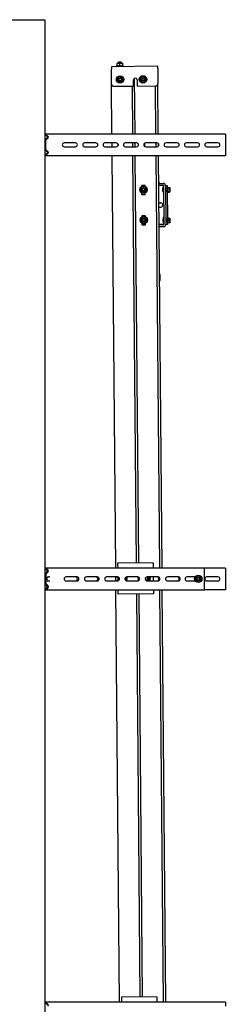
# Model space of a CAD drawing. Header units: centimetres. Extents: x 0 to 55409, y -2708 to 14680.
# Tile 87 of 215: x 36097 to 36144, y 6259 to 6486. Entities that reach past the tile are written whole.
import ezdxf

# ---------------------------------------------------------------- set-up
doc = ezdxf.new("R2010")
doc.units = ezdxf.units.CM
doc.header["$LTSCALE"] = 0.01
doc.layers.add('A_Ściany istniejące', color=9, linetype='Continuous')
doc.styles.add('SEACAD_Solid_Edge_ISO', font='seiso.ttf')
doc.dimstyles.new('ISO_(mm)', dxfattribs={"dimtxt": 140, "dimasz": 140, "dimexe": 70, "dimexo": 0, "dimgap": 35, "dimtad": 1, "dimtxsty": 'SEACAD_Solid_Edge_ISO', "dimblk1": '_SE_FILLED', "dimblk2": '_SE_FILLED', "dimsah": 1, "dimcen": 70, "dimadec": 0, "dimazin": 0, "dimtfac": 0.5, "dimtmove": 0, "dimatfit": 3, "dimfxl": 1, "dimarcsym": 0})

# ---------------------------------------------------------------- blocks, each defined once
blk = doc.blocks.new('_SE_FILLED')
at = {"color": 0}
blk.add_line((0, 0), (-1, 0), dxfattribs=at)
blk.add_solid([(0, 0), (-1, -0.1665), (-1, 0.1665), (0, 0)], dxfattribs=at)
blk = doc.blocks.new('*D181')
at = {"color": 0, "linetype": 'Continuous', "lineweight": -2}
for p, q in [((0.3, 3740), (0.3, 4273.4)), ((3850.3, 3840), (3850.3, 4273.4)), ((140.3, 4203.4), (3710.3, 4203.4))]:
    blk.add_line(p, q, dxfattribs=at)
at = {"color": 0, "lineweight": -2, "xscale": 140, "yscale": 140, "zscale": 140, "rotation": 180}
blk.add_blockref('_SE_FILLED', (0.3, 4203.4), dxfattribs=at)
at = {"color": 0, "lineweight": -2, "xscale": 140, "yscale": 140, "zscale": 140}
blk.add_blockref('_SE_FILLED', (3850.3, 4203.4), dxfattribs=at)
at = {"color": 0, "lineweight": -3, "insert": (1925.3, 4308.4), "char_height": 140, "attachment_point": 5, "style": 'SEACAD_Solid_Edge_ISO'}
blk.add_mtext('\\A1;3850', dxfattribs=at)
blk = doc.blocks.new('A$7E8719B1A182C3')
at = {"color": 7, "linetype": 'Continuous', "lineweight": -3}
for p, q in [((3850.3, 3940), (3850.3, 3740)), ((3850.3, 3740), (0.3, 3740)), ((1578.896, 3733.669), (1583.996, 3739.537)), ((1585.128, 3738.553), (1580.028, 3732.685)), ((1583.996, 3739.537), (1585.128, 3738.553)), ((1585.128, 3728.5), (1585.128, 3738.553)), ((1585.128, 3323), (1585.128, 3728.5)), ((2536.84, 3739.179), (2535.423, 3737.762)), ((2535.423, 3737.762), (2535.423, 3728.412)), ((2535.423, 3737.762), (2539.066, 3733.68)), ((2535.423, 3728.412), (2535.423, 3426.65)), ((2535.968, 3738.553), (2537.1, 3739.537)), ((2535.968, 3738.307), (2535.968, 3738.553)), ((2536.082, 3738.421), (2535.968, 3738.553)), ((2540.558, 3735.012), (2536.84, 3739.179)), ((2537.1, 3739.537), (2541.655, 3734.297)), ((2546.812, 3737.839), (2544.289, 3735.012)), ((2549.638, 3737.17), (2545.016, 3732.547)), ((2545.781, 3733.68), (2548.304, 3736.508)), ((2549.513, 3739.166), (2549.556, 3739.209)), ((2572.05, 3739.176), (2549.796, 3739.176)), ((2549.796, 3737.176), (2572.05, 3737.176)), ((2556.423, 3734.616), (2556.423, 3730.837)), ((2556.423, 3730.837), (2556.555, 3728.216)), ((2565.292, 3728.216), (2565.423, 3730.837)), ((2565.423, 3734.616), (2565.423, 3730.837)), ((2576.831, 3732.547), (2572.208, 3737.17)), ((2572.29, 3739.209), (2572.333, 3739.166)), ((2573.542, 3736.508), (2576.066, 3733.68)), ((2577.558, 3735.012), (2575.035, 3737.839)), ((2580.192, 3734.297), (2584.746, 3739.537)), ((2585.007, 3739.179), (2581.289, 3735.012)), ((2582.781, 3733.68), (2586.423, 3737.762)), ((2584.746, 3739.537), (2585.878, 3738.553)), ((2586.423, 3737.762), (2585.007, 3739.179)), ((2585.878, 3738.553), (2585.764, 3738.421)), ((2585.878, 3738.307), (2585.878, 3738.553)), ((2586.423, 3737.762), (2586.423, 3728.412)), ((2586.423, 3728.412), (2586.423, 3426.65)), ((3536.718, 3738.553), (3537.85, 3739.537)), ((3536.718, 3728.5), (3536.718, 3738.553)), ((3541.819, 3732.685), (3536.718, 3738.553)), ((3536.718, 3323), (3536.718, 3728.5)), ((3537.85, 3739.537), (3542.951, 3733.669)), ((3544.705, 3733.608), (3550.306, 3739.209)), ((3551.367, 3738.149), (3545.766, 3732.547)), ((3571.131, 3738.5), (3552.215, 3738.5)), ((3577.581, 3732.547), (3571.98, 3738.149)), ((3573.04, 3739.209), (3578.641, 3733.608)), ((3580.396, 3733.669), (3585.496, 3739.537)), ((3586.628, 3738.553), (3581.528, 3732.685)), ((3585.496, 3739.537), (3586.628, 3738.553)), ((3586.628, 3728.5), (3586.628, 3738.553)), ((3586.628, 3323), (3586.628, 3728.5)), ((2556.423, 3690.863), (2556.423, 3665.505)), ((2565.423, 3665.505), (2565.423, 3690.863)), ((3557.173, 3695), (3557.173, 3669)), ((3566.173, 3669), (3566.173, 3695)), ((2556.423, 3644.048), (2556.423, 3618.69)), ((2565.423, 3618.69), (2565.423, 3644.048)), ((3557.173, 3648), (3557.173, 3622)), ((3566.173, 3622), (3566.173, 3648)), ((2556.423, 3597.233), (2556.423, 3571.875)), ((2565.423, 3571.875), (2565.423, 3597.233)), ((3557.173, 3601), (3557.173, 3575)), ((3566.173, 3575), (3566.173, 3601)), ((1585.128, 3567.411), (2535.423, 3575.704)), ((2525.885, 3571.121), (2525.472, 3571.117)), ((2526.188, 3489.12), (2525.472, 3571.117)), ((2528.863, 3571.147), (2525.885, 3571.121)), ((2531.054, 3571.166), (2528.863, 3571.147)), ((2534.032, 3571.192), (2531.054, 3571.166)), ((2534.153, 3571.193), (2534.032, 3571.192)), ((2535.146, 3571.201), (2534.153, 3571.193)), ((2535.423, 3571.204), (2535.146, 3571.201)), ((2556.423, 3575.887), (2565.423, 3575.966)), ((2563.689, 3571.451), (2558.219, 3571.403)), ((2586.423, 3576.149), (3536.718, 3584.442)), ((2587.374, 3571.657), (2586.423, 3571.649)), ((2588.367, 3571.666), (2587.374, 3571.657)), ((2588.488, 3571.667), (2588.367, 3571.666)), ((2591.466, 3571.693), (2588.488, 3571.667)), ((2593.657, 3571.712), (2591.466, 3571.693)), ((2596.635, 3571.738), (2593.657, 3571.712)), ((2597.048, 3571.742), (2596.635, 3571.738)), ((2597.763, 3489.745), (2597.048, 3571.742)), ((3557.173, 3584.621), (3566.173, 3584.699)), ((3563.474, 3570.876), (3559.944, 3570.845)), ((3586.628, 3584.878), (3701.875, 3585.883)), ((3696.919, 3580.84), (3697.31, 3536.042)), ((3701.875, 3585.883), (3735.873, 3586.18)), ((3708.948, 3571.774), (3705.715, 3569.869)), ((3705.715, 3569.869), (3705.747, 3566.117)), ((3705.747, 3566.117), (3705.78, 3562.364)), ((3712.182, 3573.679), (3708.948, 3571.774)), ((3715.448, 3571.831), (3712.182, 3573.679)), ((3718.714, 3569.983), (3715.448, 3571.831)), ((3718.747, 3566.23), (3718.714, 3569.983)), ((3718.78, 3562.477), (3718.747, 3566.23)), ((3741.873, 3586.233), (3735.873, 3586.18)), ((3742.807, 3479.237), (3741.873, 3586.233)), ((3743.177, 3574.343), (3743.315, 3558.544)), ((3743.998, 3572.951), (3743.177, 3574.343)), ((3743.417, 3572.946), (3749.408, 3572.998)), ((3743.474, 3566.446), (3749.465, 3566.498)), ((3749.989, 3573.003), (3749.408, 3572.998)), ((3749.408, 3572.998), (3750.017, 3569.753)), ((3749.465, 3566.498), (3750.074, 3563.253)), ((3749.989, 3573.003), (3750.017, 3569.753)), ((3751.511, 3570.516), (3750.011, 3570.503)), ((3752.282, 3569.758), (3750.017, 3569.738)), ((3750.017, 3569.753), (3750.074, 3563.253)), ((3751.511, 3570.516), (3751.581, 3562.516)), ((3752.519, 3569.525), (3751.511, 3570.516)), ((3752.572, 3563.525), (3752.519, 3569.525)), ((1586.662, 3562.924), (1585.128, 3562.911)), ((1587.655, 3562.933), (1586.662, 3562.924)), ((1587.776, 3562.934), (1587.655, 3562.933)), ((1590.754, 3562.96), (1587.776, 3562.934)), ((1592.945, 3562.979), (1590.754, 3562.96)), ((1595.923, 3563.005), (1592.945, 3562.979)), ((1596.336, 3563.009), (1595.923, 3563.005)), ((1597.052, 3481.012), (1596.336, 3563.009)), ((2556.423, 3550.418), (2556.423, 3525.06)), ((2557.184, 3553.148), (2558.373, 3552.475)), ((2558.373, 3552.475), (2561.639, 3550.627)), ((2561.639, 3550.627), (2564.873, 3552.532)), ((2565.423, 3525.06), (2565.423, 3550.418)), ((3557.173, 3554), (3557.173, 3528)), ((3566.173, 3528), (3566.173, 3554)), ((3705.78, 3562.364), (3709.046, 3560.516)), ((3709.046, 3560.516), (3712.313, 3558.668)), ((3712.313, 3558.668), (3715.546, 3560.573)), ((3715.546, 3560.573), (3718.78, 3562.477)), ((3743.315, 3558.544), (3744.111, 3559.951)), ((3743.53, 3559.946), (3749.522, 3559.998)), ((3749.522, 3559.998), (3750.102, 3560.003)), ((3752.339, 3563.288), (3750.074, 3563.268)), ((3750.074, 3563.253), (3750.102, 3560.003)), ((3750.081, 3562.503), (3751.581, 3562.516)), ((3751.581, 3562.516), (3752.572, 3563.525)), ((2525.846, 3528.261), (1596.71, 3520.152)), ((1596.764, 3514.01), (2525.9, 3522.119)), ((3536.718, 3537.082), (2597.422, 3528.885)), ((2597.475, 3522.743), (3536.718, 3530.94)), ((3388.512, 3518.951), (3385.262, 3517.074)), ((3391.762, 3517.074), (3388.512, 3518.951)), ((3458.51, 3519.561), (3455.26, 3517.685)), ((3461.76, 3517.685), (3458.51, 3519.561)), ((3566.173, 3537.339), (3557.173, 3537.261)), ((3557.173, 3531.119), (3566.173, 3531.197)), ((3697.288, 3538.484), (3586.628, 3537.518)), ((3586.628, 3531.376), (3715.264, 3532.498)), ((3697.4, 3525.642), (3697.765, 3483.844)), ((3698.318, 3535.051), (3711.318, 3535.164)), ((3711.391, 3526.764), (3698.392, 3526.651)), ((3712.645, 3520.681), (3709.412, 3518.776)), ((3715.912, 3518.833), (3712.645, 3520.681)), ((2556.423, 3503.603), (2556.423, 3478.245)), ((2556.704, 3500.186), (2558.84, 3498.977)), ((2558.84, 3498.977), (2562.106, 3497.129)), ((2562.106, 3497.129), (2565.339, 3499.034)), ((2565.423, 3478.245), (2565.423, 3503.603)), ((3376.983, 3514.747), (3377.039, 3508.345)), ((3377.547, 3507.483), (3377.476, 3515.617)), ((3381.203, 3515.784), (3377.974, 3515.755)), ((3378.048, 3507.354), (3381.048, 3507.38)), ((3385.262, 3517.074), (3382.012, 3515.198)), ((3382.012, 3515.198), (3382.012, 3511.445)), ((3382.012, 3511.445), (3382.012, 3507.692)), ((3382.012, 3507.692), (3385.262, 3505.816)), ((3385.262, 3505.816), (3388.512, 3503.939)), ((3388.512, 3503.939), (3391.762, 3505.816)), ((3395.012, 3515.198), (3391.762, 3517.074)), ((3391.762, 3505.816), (3395.012, 3507.692)), ((3395.012, 3511.445), (3395.012, 3515.198)), ((3395.012, 3507.692), (3395.012, 3511.445)), ((3396.974, 3515.921), (3395.745, 3515.91)), ((3396.047, 3507.511), (3397.047, 3507.519)), ((3398.038, 3508.528), (3397.982, 3514.93)), ((3446.98, 3515.358), (3447.036, 3508.956)), ((3451.2, 3516.394), (3447.972, 3516.366)), ((3448.045, 3507.964), (3451.045, 3507.991)), ((3455.26, 3517.685), (3452.01, 3515.809)), ((3452.01, 3515.809), (3452.01, 3512.056)), ((3452.01, 3512.056), (3452.01, 3508.303)), ((3452.01, 3508.303), (3455.26, 3506.427)), ((3455.26, 3506.427), (3458.51, 3504.55)), ((3458.51, 3504.55), (3461.76, 3506.427)), ((3465.01, 3515.809), (3461.76, 3517.685)), ((3461.76, 3506.427), (3465.01, 3508.303)), ((3465.01, 3512.056), (3465.01, 3515.809)), ((3465.01, 3508.303), (3465.01, 3512.056)), ((3466.971, 3516.532), (3465.742, 3516.521)), ((3466.044, 3508.121), (3467.044, 3508.13)), ((3467.543, 3508.269), (3467.472, 3516.402)), ((3468.036, 3509.139), (3467.98, 3515.541)), ((3557.173, 3507), (3557.173, 3481)), ((3557.604, 3508.92), (3565.709, 3508.991)), ((3566.173, 3481), (3566.173, 3507)), ((3709.412, 3518.776), (3706.178, 3516.871)), ((3706.178, 3516.871), (3706.211, 3513.119)), ((3706.211, 3513.119), (3706.244, 3509.366)), ((3706.244, 3509.366), (3709.51, 3507.518)), ((3709.51, 3507.518), (3712.776, 3505.67)), ((3712.776, 3505.67), (3716.01, 3507.575)), ((3719.178, 3516.985), (3715.912, 3518.833)), ((3716.01, 3507.575), (3719.243, 3509.479)), ((3719.211, 3513.232), (3719.178, 3516.985)), ((3719.243, 3509.479), (3719.211, 3513.232)), ((1587.378, 3480.927), (1585.128, 3480.908)), ((2535.423, 3474.842), (1585.128, 3466.549)), ((1588.37, 3480.936), (1587.378, 3480.927)), ((1588.492, 3480.937), (1588.37, 3480.936)), ((1591.469, 3480.963), (1588.492, 3480.937)), ((1593.661, 3480.982), (1591.469, 3480.963)), ((1596.638, 3481.008), (1593.661, 3480.982)), ((1597.052, 3481.012), (1596.638, 3481.008)), ((2526.601, 3489.124), (2526.188, 3489.12)), ((2529.578, 3489.15), (2526.601, 3489.124)), ((2531.77, 3489.169), (2529.578, 3489.15)), ((2534.748, 3489.195), (2531.77, 3489.169)), ((2534.869, 3489.196), (2534.748, 3489.195)), ((2535.423, 3489.201), (2534.869, 3489.196)), ((2565.423, 3489.463), (2556.423, 3489.384)), ((2588.09, 3489.66), (2586.423, 3489.646)), ((3536.718, 3483.58), (2586.423, 3475.287)), ((2586.423, 3469.145), (3536.718, 3477.438)), ((2589.082, 3489.669), (2588.09, 3489.66)), ((2589.204, 3489.67), (2589.082, 3489.669)), ((2592.181, 3489.696), (2589.204, 3489.67)), ((2594.373, 3489.715), (2592.181, 3489.696)), ((2597.35, 3489.741), (2594.373, 3489.715)), ((2597.763, 3489.745), (2597.35, 3489.741)), ((3262.841, 3473.248), (3262.825, 3475.048)), ((3372.911, 3465.708), (3372.821, 3476.008)), ((3376.911, 3465.743), (3376.821, 3476.043)), ((3377.919, 3464.752), (3377.821, 3476.051)), ((3417.819, 3476.4), (3417.857, 3472.101)), ((3427.819, 3476.488), (3427.856, 3472.188)), ((3467.916, 3465.537), (3467.817, 3476.837)), ((3468.817, 3476.846), (3468.907, 3466.546)), ((3472.817, 3476.88), (3472.907, 3466.581)), ((3476.698, 3476.593), (3473.442, 3476.564)), ((3476.644, 3476.638), (3473.495, 3476.611)), ((3566.173, 3483.837), (3557.173, 3483.759)), ((3558.691, 3477.63), (3564.714, 3477.682)), ((3697.755, 3484.986), (3586.628, 3484.016)), ((3586.628, 3477.874), (3702.808, 3478.888)), ((3736.807, 3479.184), (3702.808, 3478.888)), ((3736.807, 3479.184), (3742.807, 3479.237)), ((1585.128, 3460.407), (2535.423, 3468.7)), ((2556.423, 3456.788), (2556.423, 3431.43)), ((2565.423, 3431.43), (2565.423, 3456.788)), ((3250.841, 3473.143), (3262.841, 3473.248)), ((3467.916, 3465.537), (3377.919, 3464.752)), ((3467.951, 3461.537), (3377.954, 3460.752)), ((3377.989, 3456.752), (3377.954, 3460.752)), ((3381.889, 3456.786), (3377.989, 3456.752)), ((3394.912, 3465.7), (3380.912, 3465.578)), ((3380.912, 3465.578), (3380.919, 3464.778)), ((3394.089, 3456.893), (3381.889, 3456.786)), ((3394.098, 3455.793), (3381.899, 3455.686)), ((3381.899, 3455.686), (3383.004, 3455.061)), ((3383, 3455.507), (3383.038, 3451.243)), ((3383.038, 3451.243), (3383.041, 3450.796)), ((3385.541, 3450.818), (3383.041, 3450.796)), ((3384.954, 3460.813), (3384.989, 3456.813)), ((3388.037, 3451.286), (3385.541, 3450.818)), ((3390.541, 3450.861), (3385.541, 3450.818)), ((3385.604, 3456.819), (3385.569, 3460.818)), ((3388, 3455.551), (3388.037, 3451.286)), ((3390.374, 3456.86), (3390.339, 3460.86)), ((3393.037, 3451.33), (3390.541, 3450.861)), ((3393.041, 3450.883), (3390.541, 3450.861)), ((3390.989, 3456.866), (3390.954, 3460.865)), ((3393, 3455.595), (3393.037, 3451.33)), ((3393.004, 3455.148), (3394.098, 3455.793)), ((3393.041, 3450.883), (3393.037, 3451.33)), ((3451.886, 3457.397), (3394.089, 3456.893)), ((3394.919, 3464.9), (3394.912, 3465.7)), ((3464.909, 3466.311), (3450.91, 3466.189)), ((3450.91, 3466.189), (3450.917, 3465.389)), ((3464.086, 3457.504), (3451.886, 3457.397)), ((3464.096, 3456.404), (3451.896, 3456.297)), ((3451.896, 3456.297), (3452.239, 3456.103)), ((3452.239, 3456.112), (3452.276, 3451.847)), ((3457.685, 3451.447), (3453.543, 3451.411)), ((3454.765, 3456.134), (3454.802, 3451.869)), ((3454.951, 3461.424), (3454.986, 3457.424)), ((3455.601, 3457.429), (3455.566, 3461.429)), ((3460.561, 3451.919), (3457.685, 3451.447)), ((3462.181, 3451.487), (3457.685, 3451.447)), ((3460.371, 3457.471), (3460.336, 3461.471)), ((3460.523, 3456.184), (3460.561, 3451.919)), ((3460.986, 3457.476), (3460.951, 3461.476)), ((3463.794, 3451.947), (3462.181, 3451.487)), ((3463.756, 3456.204), (3464.096, 3456.404)), ((3463.756, 3456.212), (3463.794, 3451.947)), ((3467.986, 3457.538), (3464.086, 3457.504)), ((3464.916, 3465.511), (3464.909, 3466.311)), ((3467.951, 3461.537), (3467.986, 3457.538)), ((3557.173, 3460), (3557.173, 3434)), ((3566.173, 3434), (3566.173, 3460)), ((2535.423, 3426.65), (2535.423, 3424)), ((2535.423, 3424), (2535.423, 3371)), ((2556.423, 3411.5), (2556.423, 3392.711)), ((2565.423, 3392.711), (2565.423, 3411.5)), ((2586.423, 3426.65), (2586.423, 3424)), ((2586.423, 3424), (2586.423, 3371)), ((3557.173, 3413), (3557.173, 3387)), ((3566.173, 3387), (3566.173, 3413)), ((2557.673, 3391.129), (2554.423, 3389.253)), ((2554.423, 3389.253), (2554.423, 3385.5)), ((2554.423, 3385.5), (2554.423, 3381.747)), ((2560.923, 3393.006), (2557.673, 3391.129)), ((2564.173, 3391.129), (2560.923, 3393.006)), ((2567.423, 3389.253), (2564.173, 3391.129)), ((2567.423, 3385.5), (2567.423, 3389.253)), ((2567.423, 3381.747), (2567.423, 3385.5)), ((2535.423, 3371), (2539.066, 3371)), ((2535.968, 3323), (2535.968, 3371)), ((2539.066, 3371), (2545.781, 3371)), ((2545.781, 3371), (2548.304, 3371)), ((2548.304, 3371), (2549.796, 3371)), ((2549.796, 3371), (2572.05, 3371)), ((2554.423, 3381.747), (2557.673, 3379.871)), ((2556.423, 3366), (2556.423, 3340)), ((2557.673, 3379.871), (2560.923, 3377.994)), ((2560.923, 3377.994), (2564.173, 3379.871)), ((2564.173, 3379.871), (2567.423, 3381.747)), ((2565.423, 3340), (2565.423, 3366)), ((2572.05, 3371), (2573.542, 3371)), ((2573.542, 3371), (2576.066, 3371)), ((2576.066, 3371), (2582.781, 3371)), ((2582.781, 3371), (2586.423, 3371)), ((2585.878, 3323), (2585.878, 3371)), ((3557.173, 3366), (3557.173, 3340)), ((3566.173, 3340), (3566.173, 3366)), ((1580.028, 3323), (1576.081, 3323)), ((1585.128, 3323), (1580.028, 3323)), ((2541.069, 3323), (2535.968, 3323)), ((2545.016, 3323), (2541.069, 3323)), ((2550.617, 3323), (2545.016, 3323)), ((2551.465, 3323), (2550.617, 3323)), ((2570.381, 3323), (2551.465, 3323)), ((2571.23, 3323), (2570.381, 3323)), ((2576.831, 3323), (2571.23, 3323)), ((2580.778, 3323), (2576.831, 3323)), ((2585.878, 3323), (2580.778, 3323)), ((3541.819, 3323), (3536.718, 3323)), ((3545.766, 3323), (3541.819, 3323)), ((3551.367, 3323), (3545.766, 3323)), ((3552.215, 3323), (3551.367, 3323)), ((3571.131, 3323), (3552.215, 3323)), ((3571.98, 3323), (3571.131, 3323)), ((3577.581, 3323), (3571.98, 3323)), ((3581.528, 3323), (3577.581, 3323)), ((3586.628, 3323), (3581.528, 3323))]:
    blk.add_line(p, q, dxfattribs=at)
for centre, radius in [((3712.247, 3566.173), 8.5), ((3712.247, 3566.173), 7.9), ((3712.247, 3566.173), 4.15), ((3712.247, 3566.173), 3), ((3388.512, 3511.445), 8.5), ((3388.512, 3511.445), 7.9), ((3458.51, 3512.056), 8.5), ((3458.51, 3512.056), 7.9), ((3712.711, 3513.175), 8.5), ((3712.711, 3513.175), 7.9), ((3388.512, 3511.445), 4.15), ((3388.512, 3511.445), 4), ((3388.512, 3511.445), 3), ((3458.51, 3512.056), 4.15), ((3458.51, 3512.056), 4), ((3458.51, 3512.056), 3), ((3712.711, 3513.175), 4.15), ((3712.711, 3513.175), 3), ((2560.923, 3385.5), 8.5), ((2560.923, 3385.5), 7.9), ((2560.923, 3385.5), 4.15), ((2560.923, 3385.5), 4), ((2560.923, 3385.5), 3)]:
    blk.add_circle(centre, radius, dxfattribs=at)
for centre, radius, start, end in [((1577.99, 3734.457), 2.7, 225, 319), ((2542.423, 3736.676), 4.5, 221.743678, 318.256322), ((2542.423, 3736.676), 2.5, 221.743678, 318.256322), ((2543.106, 3734.457), 2.7, 232.109925, 315), ((2549.796, 3735.176), 4, 90, 138.256322), ((2549.796, 3735.176), 2, 90, 138.256322), ((2551.465, 3737.3), 2.7, 90, 135), ((2570.381, 3737.3), 2.7, 45, 90), ((2572.05, 3735.176), 4, 41.743678, 90), ((2572.05, 3735.176), 2, 41.743678, 90), ((2579.423, 3736.676), 4.5, 221.743678, 318.256322), ((2578.74, 3734.457), 2.7, 225, 307.563779), ((2579.423, 3736.676), 2.5, 221.743678, 318.256322), ((3543.856, 3734.457), 2.7, 221, 315), ((3543.856, 3734.457), 1.2, 221, 315), ((3552.215, 3737.3), 2.7, 90, 135), ((3552.215, 3737.3), 1.2, 90, 135), ((3571.131, 3737.3), 2.7, 45, 90), ((3571.131, 3737.3), 1.2, 45, 90), ((3579.49, 3734.457), 2.7, 225, 319), ((3579.49, 3734.457), 1.2, 225, 319), ((3561.673, 3695), 4.5, 0, 180), ((2560.923, 3669), 4.5, 180, 0), ((3561.673, 3669), 4.5, 180, 0), ((3561.673, 3648), 4.5, 0, 180), ((2560.923, 3622), 4.5, 180, 0), ((3561.673, 3622), 4.5, 180, 0), ((3561.673, 3601), 4.5, 0, 180), ((2560.923, 3575), 4.5, 180, 0), ((3561.673, 3575), 4.5, 180, 0), ((3701.918, 3580.884), 5, 90.5, 180.5), ((3712.247, 3566.173), 6.5, 120.5, 180.5), ((3712.247, 3566.173), 6.5, 180.5, 240.5), ((3712.247, 3566.173), 6.5, 60.5, 120.5), ((3712.247, 3566.173), 6.5, 0.5, 60.5), ((3712.247, 3566.173), 6.5, 300.5, 0.5), ((3742.577, 3574.338), 0.6, 0.5, 180.5), ((3734.557, 3569.618), 9.464, 340.415751, 20.584249), ((3734.614, 3563.118), 9.464, 340.415751, 20.584249), ((3739.99, 3569.78), 10.027, 340.896594, 359.847248), ((2561.574, 3558.133), 8.5, 232.946725, 296.912996), ((2561.574, 3558.133), 7.9, 231.861348, 298.573476), ((2561.574, 3558.133), 6.5, 230.057031, 240.5), ((2561.574, 3558.133), 6.5, 240.5, 300.5), ((2561.574, 3558.133), 4.15, 239.270695, 291.34037), ((2561.574, 3558.133), 4, 241.205235, 289.410508), ((3561.673, 3554), 4.5, 0, 180), ((3712.247, 3566.173), 6.5, 240.5, 300.5), ((3742.715, 3558.539), 0.6, 180.5, 0.5), ((3740.047, 3563.28), 10.027, 340.896594, 359.847248), ((2560.923, 3528), 4.5, 180, 0), ((3561.673, 3528), 4.5, 180, 0), ((3698.309, 3536.05), 1, 180.5, 270.5), ((3698.4, 3525.651), 1, 90.5, 180.5), ((3712.711, 3513.175), 6.5, 60.5, 120.5), ((3711.354, 3530.964), 4.2, 270.5, 90.5), ((2562.04, 3504.635), 6.5, 210.210465, 240.5), ((2562.04, 3504.635), 7.9, 224.680684, 295.353631), ((2562.04, 3504.635), 8.5, 228.635593, 293.45182), ((2562.04, 3504.635), 4.15, 133.289637, 324.600732), ((2562.04, 3504.635), 4, 127.823631, 327.74731), ((2562.04, 3504.635), 3.235, 255, 195), ((2562.04, 3504.635), 6.5, 240.5, 300.5), ((2562.04, 3504.635), 3, 68.915927, 0), ((2562.04, 3504.635), 3, 0, 24.608693), ((3377.983, 3514.755), 1, 90.5, 180.5), ((3378.039, 3508.353), 1, 180.5, 270.5), ((3388.512, 3511.445), 6.5, 120, 180), ((3388.512, 3511.445), 6.5, 180, 240), ((3388.512, 3511.445), 6.5, 60, 120), ((3388.512, 3511.445), 6.5, 240, 300), ((3388.512, 3511.445), 3.235, 255, 195), ((3388.512, 3511.445), 6.5, 0, 60), ((3388.512, 3511.445), 6.5, 300, 0), ((3396.982, 3514.921), 1, 0.5, 90.5), ((3397.038, 3508.519), 1, 270.5, 0.5), ((3447.98, 3515.366), 1, 90.5, 180.5), ((3448.036, 3508.964), 1, 180.5, 270.5), ((3458.51, 3512.056), 6.5, 120, 180), ((3458.51, 3512.056), 6.5, 180, 240), ((3458.51, 3512.056), 6.5, 60, 120), ((3458.51, 3512.056), 6.5, 240, 300), ((3458.51, 3512.056), 3.235, 255, 195), ((3458.51, 3512.056), 6.5, 0, 60), ((3458.51, 3512.056), 6.5, 300, 0), ((3466.98, 3515.532), 1, 0.5, 90.5), ((3467.036, 3509.13), 1, 270.5, 0.5), ((3561.673, 3507), 4.5, 0, 180), ((3712.711, 3513.175), 6.5, 120.5, 180.5), ((3712.711, 3513.175), 6.5, 180.5, 240.5), ((3712.711, 3513.175), 6.5, 240.5, 300.5), ((3712.711, 3513.175), 6.5, 0.5, 60.5), ((3712.711, 3513.175), 6.5, 300.5, 0.5), ((2560.923, 3481), 4.5, 180, 0), ((3250.815, 3476.143), 3, 204.078178, 270.5), ((3475.062, 3477.457), 1.85, 188.243039, 208.85935), ((3475.062, 3477.457), 1.85, 332.14065, 352.756961), ((3561.673, 3481), 4.5, 180, 0), ((3702.765, 3483.887), 5, 180.5, 270.5), ((3377.911, 3465.752), 5, 180.5, 270.5), ((3377.911, 3465.752), 1, 180.5, 270.5), ((3388.03, 3452.078), 15.262, 90.5, 117.800838), ((3381.894, 3456.236), 0.55, 90.5, 270.5), ((3385.441, 3462.351), 7.266, 250.373749, 290.626251), ((3385.562, 3458.531), 7.713, 250.896594, 269.847248), ((3388.03, 3452.078), 15.262, 63.199162, 90.5), ((3390.441, 3462.394), 7.266, 250.373749, 290.626251), ((3390.562, 3458.575), 7.713, 250.896594, 269.847248), ((3394.093, 3456.343), 0.55, 270.5, 90.5), ((3422.857, 3472.144), 5, 180.5, 0.5), ((3458.028, 3452.689), 15.262, 90.5, 117.800838), ((3451.891, 3456.847), 0.55, 90.5, 270.5), ((3453.488, 3457.724), 2.039, 232.23485, 308.76515), ((3453.627, 3453.717), 2.307, 234.1475, 267.906685), ((3453.419, 3453.712), 2.304, 273.071177, 306.874638), ((3457.564, 3465.277), 9.562, 252.974494, 288.025506), ((3457.69, 3461.558), 10.11, 253.398743, 269.96987), ((3458.028, 3452.689), 15.262, 63.199162, 90.5), ((3462.116, 3458.929), 3.173, 239.876517, 301.123483), ((3462.232, 3454.93), 3.444, 240.963489, 269.149688), ((3464.091, 3456.954), 0.55, 270.5, 90.5), ((3467.907, 3466.537), 1, 270.5, 0.5), ((3467.907, 3466.537), 5, 270.5, 0.5), ((3561.673, 3460), 4.5, 0, 180), ((2560.923, 3434), 4.5, 180, 0), ((3561.673, 3434), 4.5, 180, 0), ((2560.923, 3411.5), 4.5, 0, 180), ((3561.673, 3413), 4.5, 0, 180), ((2560.923, 3385.5), 6.5, 120, 180), ((2560.923, 3385.5), 6.5, 180, 240), ((2560.923, 3385.5), 6.5, 60, 120), ((2560.923, 3385.5), 3.235, 255, 195), ((2560.923, 3385.5), 6.5, 0, 60), ((2560.923, 3385.5), 6.5, 300, 360), ((3561.673, 3387), 4.5, 180, 0), ((2560.923, 3366), 4.5, 0, 180), ((2560.923, 3385.5), 6.5, 240, 300), ((3561.673, 3366), 4.5, 0, 180), ((2560.923, 3340), 4.5, 180, 0), ((3561.673, 3340), 4.5, 180, 0)]:
    blk.add_arc(centre, radius, start, end, dxfattribs=at)
for centre, major_axis, ratio, start_param, end_param in [((2560.923, 3735.176), (-4.5, 0), 0.34723965, 5.46316757, 6.0409795), ((2560.923, 3743.159), (0, 9.355), 0.4810393, 2.39081406, 3.89237124), ((2560.923, 3690.863), (4.5, 0), 0.9753133, 0, 3.14159265), ((2560.923, 3665.947), (4.5, 0), 0.9753133, 3.14159265, 6.28318531), ((2560.923, 3665.505), (-4.5, 0), 0.9753133, 0, 3.14159265), ((2560.923, 3644.048), (4.5, 0), 0.9753133, 0, 3.14159265), ((2560.923, 3619.132), (4.5, 0), 0.9753133, 3.14159265, 6.28318531), ((2560.923, 3618.69), (-4.5, 0), 0.9753133, 0, 3.14159265), ((2560.923, 3597.233), (4.5, 0), 0.9753133, 0, 3.14159265), ((2560.923, 3572.317), (4.5, 0), 0.9753133, 3.14159265, 6.28318531), ((2560.923, 3571.875), (-4.5, 0), 0.9753133, 0, 3.14159265), ((2560.923, 3550.418), (4.5, 0), 0.9753133, 0, 3.14159265), ((2560.923, 3525.502), (4.5, 0), 0.9753133, 3.14159265, 6.28318531), ((2560.923, 3525.06), (-4.5, 0), 0.9753133, 0, 3.14159265), ((2560.923, 3503.603), (4.5, 0), 0.9753133, 0, 3.14159265), ((2560.923, 3478.687), (4.5, 0), 0.9753133, 3.14159265, 6.28318531), ((2560.923, 3478.245), (-4.5, 0), 0.9753133, 0, 3.14159265), ((3475.074, 3476.139), (-1.85, -0.016), 0.5, 5.73047019, 5.78822127), ((3475.074, 3476.139), (1.85, 0.016), 0.5, 0.49496403, 0.55271511), ((2560.923, 3456.788), (4.5, 0), 0.9753133, 0, 3.14159265), ((2560.923, 3431.872), (4.5, 0), 0.9753133, 3.14159265, 6.28318531), ((2560.923, 3431.43), (-4.5, 0), 0.9753133, 0, 3.14159265)]:
    blk.add_ellipse(centre, major_axis=major_axis, ratio=ratio, start_param=start_param, end_param=end_param, dxfattribs=at)
for points, knots in [([(2556.839, 3737.176), (2556.911, 3737.176), (2556.989, 3737.16), (2557.159, 3737.089), (2557.251, 3737.034), (2557.433, 3736.89), (2557.527, 3736.797), (2557.701, 3736.581), (2557.782, 3736.457), (2557.853, 3736.319)], [0, 0, 0, 0, 0.25, 0.25, 0.5, 0.5, 0.75, 0.75, 1, 1, 1, 1]), ([(2559.454, 3737.171), (2559.595, 3737), (2559.755, 3736.843), (2560.079, 3736.607), (2560.235, 3736.52), (2560.566, 3736.398), (2560.747, 3736.363), (2561.108, 3736.364), (2561.283, 3736.398), (2561.617, 3736.522), (2561.77, 3736.609), (2562.088, 3736.841), (2562.243, 3736.992), (2562.38, 3737.156)], [0.090720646, 0.090720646, 0.090720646, 0.090720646, 0.25, 0.25, 0.375, 0.375, 0.5, 0.5, 0.625, 0.625, 0.75, 0.75, 0.904724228, 0.904724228, 0.904724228, 0.904724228]), ([(2563.993, 3736.319), (2564.065, 3736.457), (2564.145, 3736.581), (2564.32, 3736.797), (2564.413, 3736.89), (2564.596, 3737.035), (2564.688, 3737.089), (2564.857, 3737.16), (2564.936, 3737.176), (2565.007, 3737.176)], [0, 0, 0, 0, 0.25, 0.25, 0.5, 0.5, 0.75, 0.75, 1, 1, 1, 1])]:
    blk.add_open_spline(points, degree=3, knots=knots, dxfattribs=at)
dim = blk.add_linear_dim(base=(3850.3, 4203.423), p1=(0.3, 3740), p2=(3850.3, 3840), text='\\A1;<>', dimstyle='ISO_(mm)', dxfattribs=at)
dim.commit()
dim.dimension.update_dxf_attribs({"geometry": '*D181', "text_midpoint": (1925.3, 4203.423), "dimtype": 160})

msp = doc.modelspace()

# ---------------------------------------------------------------- block references
at = {"layer": 'A_Ściany istniejące', "xscale": 0.1, "yscale": 0.1, "zscale": 0.1, "rotation": 90}
msp.add_blockref('A$7E8719B1A182C3', (36476.674, 6100.762), dxfattribs=at)

doc.saveas('drawing.dxf')
